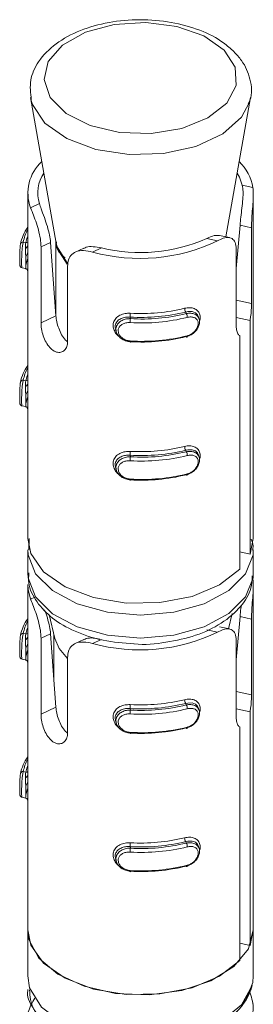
# Model space of a CAD drawing. Header units: millimetres. Extents: x 299 to 1025, y 4 to 1359.
# Tile 13 of 48: x 681 to 689, y 562 to 596. Entities that reach past the tile are written whole.
import ezdxf

# ---------------------------------------------------------------- set-up
doc = ezdxf.new("R2010")
doc.units = ezdxf.units.MM

msp = doc.modelspace()

# ---------------------------------------------------------------- linework, layer by layer
at = {"color": 7, "linetype": 'Continuous', "lineweight": 15}
for p, q in [((681.033, 593.703), (681.942, 588.535)), ((681.046, 593.641), (681.033, 593.703)), ((687.962, 588.766), (688.83, 593.703)), ((688.917, 590.511), (688.542, 590.594)), ((680.932, 590.315), (680.932, 588.158)), ((688.932, 578.067), (688.932, 590.271)), ((681.034, 589.796), (681.347, 589.942)), ((688.328, 587.638), (688.46, 589.178)), ((688.868, 589.087), (688.46, 589.178)), ((688.093, 588.737), (687.73, 588.818)), ((688.868, 589.087), (688.868, 586.397)), ((680.862, 588.56), (680.774, 588.579)), ((681.404, 588.41), (681.744, 588.568)), ((681.744, 588.568), (681.932, 585.966)), ((681.932, 588.594), (681.932, 585.966)), ((687.659, 588.626), (687.284, 588.709)), ((681.404, 585.72), (681.404, 588.41)), ((682.921, 588.365), (682.614, 588.222)), ((683.233, 588.224), (683.546, 588.37)), ((688.328, 585.589), (688.328, 588.279)), ((680.733, 587.668), (680.855, 587.641)), ((680.932, 587.574), (680.932, 583.258)), ((682.346, 587.736), (682.346, 585.046)), ((686.537, 586.095), (686.551, 586.042)), ((681.404, 585.72), (681.932, 585.966)), ((684.561, 585.916), (684.576, 585.863)), ((687.014, 585.836), (686.989, 585.928)), ((688.328, 585.906), (688.815, 585.798)), ((688.815, 585.798), (688.815, 577.512)), ((684.049, 585.487), (684.074, 585.395)), ((688.455, 576.974), (688.455, 585.259)), ((680.862, 583.661), (680.774, 583.68)), ((680.733, 582.769), (680.855, 582.742)), ((680.932, 582.675), (680.932, 578.067)), ((686.537, 581.196), (686.551, 581.143)), ((684.561, 581.017), (684.576, 580.964)), ((687.014, 580.937), (686.989, 581.029)), ((684.049, 580.588), (684.074, 580.496)), ((680.981, 578.06), (680.974, 577.661)), ((688.815, 577.512), (688.932, 578.067)), ((680.932, 577.658), (680.932, 576.842)), ((688.932, 576.842), (688.932, 577.658)), ((688.815, 577.512), (688.455, 577.592)), ((688.929, 576.758), (688.932, 576.842)), ((680.932, 576.434), (680.932, 574.276)), ((688.932, 564.185), (688.932, 576.39)), ((681.687, 575.375), (681.892, 574.524)), ((688.053, 574.865), (688.182, 575.401)), ((688.328, 573.757), (688.46, 575.296)), ((688.868, 575.206), (688.46, 575.296)), ((688.868, 575.206), (688.868, 572.516)), ((687.659, 574.744), (687.284, 574.828)), ((688.093, 574.856), (687.73, 574.936)), ((680.862, 574.679), (680.774, 574.698)), ((681.404, 574.528), (681.744, 574.687)), ((681.404, 571.839), (681.404, 574.528)), ((681.744, 574.687), (681.932, 572.085)), ((681.863, 574.645), (681.863, 573.039)), ((682.921, 574.484), (682.614, 574.341)), ((683.233, 574.343), (683.546, 574.489)), ((688.328, 571.708), (688.328, 574.398)), ((680.733, 573.787), (680.855, 573.76)), ((682.346, 573.855), (682.346, 571.165)), ((680.932, 573.693), (680.932, 569.377)), ((681.404, 571.839), (681.932, 572.085)), ((684.561, 572.035), (684.576, 571.982)), ((686.537, 572.214), (686.551, 572.161)), ((687.014, 571.955), (686.989, 572.047)), ((688.328, 572.025), (688.815, 571.916)), ((688.815, 571.916), (688.815, 563.631)), ((684.049, 571.606), (684.074, 571.514)), ((688.455, 563.093), (688.455, 571.378)), ((680.862, 569.779), (680.774, 569.799)), ((680.733, 568.888), (680.855, 568.86)), ((680.932, 568.793), (680.932, 564.185)), ((684.561, 567.136), (684.576, 567.082)), ((686.537, 567.315), (686.551, 567.262)), ((687.014, 567.056), (686.989, 567.148)), ((684.049, 566.707), (684.074, 566.615)), ((680.932, 564.185), (680.932, 562.552)), ((688.815, 563.631), (688.932, 564.185)), ((688.932, 562.552), (688.932, 564.185)), ((688.815, 563.631), (688.455, 563.711)), ((688.912, 562.323), (688.932, 562.552)), ((680.932, 562.067), (680.932, 562.058)), ((688.932, 561.548), (688.932, 561.556))]:
    msp.add_line(p, q, dxfattribs=at)
at = {"color": 8, "linetype": 'Continuous', "lineweight": 15}
for p, q in [((688.868, 586.397), (688.328, 586.517)), ((681.034, 575.915), (681.189, 575.987)), ((688.868, 572.516), (688.328, 572.636))]:
    msp.add_line(p, q, dxfattribs=at)
at = {"color": 7, "linetype": 'Continuous', "lineweight": 15, "flags": 128}
for points in [[(687.894, 595.388), (687.176, 595.89), (686.215, 596.23), (685.115, 596.371), (683.995, 596.298), (682.977, 596.02), (682.17, 595.566), (681.663, 594.985), (681.51, 594.34), (681.727, 593.702), (682.292, 593.139), (683.143, 592.712), (684.188, 592.468), (685.313, 592.433), (686.397, 592.611), (687.322, 592.983), (687.988, 593.508), (688.323, 594.129), (688.291, 594.779), (687.894, 595.388)], [(688.83, 593.703), (688.829, 593.698), (688.785, 593.52)], [(688.359, 591.027), (688.443, 590.876), (688.542, 590.594)], [(680.862, 588.56), (680.9, 588.704), (680.932, 588.793)], [(680.855, 587.642), (680.855, 587.641), (680.862, 587.673), (680.869, 587.763), (680.869, 587.891), (680.865, 588.039), (680.858, 588.199), (680.854, 588.362), (680.857, 588.508), (680.862, 588.56), (680.862, 588.56), (680.862, 588.56)], [(680.932, 588.449), (680.919, 588.431), (680.876, 588.363)], [(680.866, 588.059), (680.929, 588.191), (680.932, 588.195)], [(680.929, 587.97), (680.9, 587.887), (680.862, 587.743)], [(686.984, 585.927), (686.958, 585.999), (686.88, 586.074), (686.762, 586.114), (686.61, 586.112), (686.537, 586.095), (686.537, 586.095), (686.537, 586.095)], [(684.565, 585.071), (684.565, 585.056), (684.566, 585.044), (684.567, 585.035), (684.568, 585.03), (684.57, 585.028), (684.572, 585.031), (684.574, 585.037), (684.576, 585.046)], [(686.592, 585.254), (686.591, 585.24), (686.589, 585.227), (686.585, 585.218), (686.58, 585.212), (686.574, 585.21), (686.567, 585.212), (686.559, 585.217), (686.551, 585.226)], [(680.855, 582.742), (680.855, 582.742), (680.862, 582.774), (680.869, 582.864), (680.869, 582.992), (680.865, 583.14), (680.858, 583.3), (680.854, 583.462), (680.857, 583.608), (680.862, 583.661), (680.862, 583.661), (680.862, 583.661)], [(680.862, 583.661), (680.9, 583.805), (680.932, 583.894)], [(680.932, 583.55), (680.919, 583.532), (680.876, 583.464)], [(680.866, 583.16), (680.929, 583.291), (680.932, 583.296)], [(680.929, 583.07), (680.9, 582.988), (680.862, 582.844)], [(686.984, 581.027), (686.958, 581.1), (686.88, 581.175), (686.762, 581.215), (686.61, 581.212), (686.537, 581.196), (686.537, 581.196), (686.537, 581.196)], [(684.565, 580.171), (684.565, 580.157), (684.566, 580.144), (684.567, 580.136), (684.568, 580.13), (684.57, 580.129), (684.572, 580.131), (684.574, 580.137), (684.576, 580.147)], [(686.592, 580.355), (686.591, 580.34), (686.589, 580.328), (686.585, 580.319), (686.58, 580.313), (686.574, 580.311), (686.567, 580.312), (686.559, 580.318), (686.551, 580.326)], [(680.932, 578.067), (681.042, 577.528), (681.495, 576.885), (682.258, 576.349), (683.263, 575.968), (684.418, 575.777), (685.62, 575.792), (686.759, 576.013), (687.734, 576.419), (688.455, 576.974)], [(680.932, 576.434), (680.944, 576.253), (681.034, 575.915)], [(680.862, 574.679), (680.9, 574.823), (680.932, 574.912)], [(680.855, 573.76), (680.855, 573.76), (680.862, 573.792), (680.869, 573.882), (680.869, 574.01), (680.865, 574.158), (680.858, 574.318), (680.854, 574.48), (680.857, 574.626), (680.862, 574.679), (680.862, 574.679), (680.862, 574.679)], [(680.932, 574.568), (680.919, 574.55), (680.876, 574.482)], [(681.892, 574.524), (682.049, 574.159), (682.346, 573.813)], [(680.866, 574.178), (680.929, 574.309), (680.932, 574.314)], [(680.929, 574.088), (680.9, 574.006), (680.862, 573.862)], [(686.984, 572.046), (686.958, 572.118), (686.88, 572.193), (686.762, 572.233), (686.61, 572.23), (686.537, 572.214), (686.537, 572.214), (686.537, 572.214)], [(686.592, 571.373), (686.591, 571.358), (686.589, 571.346), (686.585, 571.337), (686.58, 571.331), (686.574, 571.329), (686.567, 571.33), (686.559, 571.336), (686.551, 571.344)], [(684.565, 571.189), (684.565, 571.175), (684.566, 571.163), (684.567, 571.154), (684.568, 571.148), (684.57, 571.147), (684.572, 571.149), (684.574, 571.156), (684.576, 571.165)], [(680.862, 569.779), (680.9, 569.923), (680.932, 570.013)], [(680.855, 568.861), (680.855, 568.86), (680.862, 568.893), (680.869, 568.983), (680.869, 569.111), (680.865, 569.258), (680.858, 569.418), (680.854, 569.581), (680.857, 569.727), (680.862, 569.779), (680.862, 569.779), (680.862, 569.779)], [(680.932, 569.669), (680.919, 569.65), (680.876, 569.583)], [(680.866, 569.279), (680.929, 569.41), (680.932, 569.415)], [(680.929, 569.189), (680.9, 569.107), (680.862, 568.963)], [(686.984, 567.146), (686.958, 567.219), (686.88, 567.294), (686.762, 567.334), (686.61, 567.331), (686.537, 567.315), (686.537, 567.315), (686.537, 567.315)], [(686.592, 566.474), (686.591, 566.459), (686.589, 566.447), (686.585, 566.438), (686.58, 566.432), (686.574, 566.43), (686.567, 566.431), (686.559, 566.436), (686.551, 566.445)], [(684.565, 566.29), (684.565, 566.275), (684.566, 566.263), (684.567, 566.254), (684.568, 566.249), (684.57, 566.248), (684.572, 566.25), (684.574, 566.256), (684.576, 566.266)], [(680.932, 564.185), (681.042, 563.647), (681.495, 563.004), (682.258, 562.468), (683.263, 562.087), (684.418, 561.895), (685.62, 561.911), (686.759, 562.131), (687.734, 562.538), (688.455, 563.093)], [(680.932, 564.185), (680.977, 563.838), (681.33, 563.18), (682.003, 562.612), (682.937, 562.184), (684.047, 561.933), (685.236, 561.883), (686.398, 562.037), (687.43, 562.382), (688.24, 562.887), (688.756, 563.508), (688.932, 564.185)], [(680.932, 562.552), (681.001, 562.123), (681.419, 561.448), (682.174, 560.88), (683.195, 560.472), (684.384, 560.265), (685.625, 560.278), (686.8, 560.51), (687.794, 560.939), (688.513, 561.524), (688.887, 562.207)]]:
    msp.add_lwpolyline(points, dxfattribs=at)
at = {"color": 8, "linetype": 'Continuous', "lineweight": 15, "flags": 128}
for points in [[(681.541, 592.798), (681.1, 593.458), (681.046, 593.641)], [(688.785, 593.52), (688.514, 593.014), (687.847, 592.42), (686.896, 591.974), (685.752, 591.719), (684.528, 591.681), (683.343, 591.864), (682.314, 592.248), (681.541, 592.798)], [(682.329, 587.792), (681.978, 588.349), (681.934, 588.578)], [(681.942, 588.535), (681.973, 588.407), (682.331, 587.841)], [(688.932, 577.648), (688.921, 577.489), (688.657, 576.818), (688.063, 576.221), (687.19, 575.752), (686.116, 575.453), (684.937, 575.349), (683.758, 575.451), (682.683, 575.749), (681.808, 576.216), (681.21, 576.812), (680.943, 577.482), (680.932, 577.663)], [(680.932, 576.842), (680.943, 576.666), (681.21, 575.995), (681.808, 575.399), (682.683, 574.932), (683.758, 574.634), (684.937, 574.533), (686.116, 574.636), (687.19, 574.936), (688.063, 575.405), (688.657, 576.001), (688.921, 576.673), (688.929, 576.758)]]:
    msp.add_lwpolyline(points, dxfattribs=at)
at = {"color": 7, "linetype": 'Continuous', "lineweight": 15}
for centre, radius, start, end in [((682.444, 590.32), 1.504, 132.2631, 200.3925), ((687.227, 590.209), 1.717, 10.122, 45.4707), ((682.579, 590.317), 1.288, 146.5708, 196.9369), ((682.252, 588.183), 1.609, 145.1344, 168.4979), ((682.237, 588.293), 1.491, 151.1625, 168.915), ((680.76, 588.495), 0.0856, 80.3586, 174.0132), ((684.912, 594.314), 6.317, 254.59, 295.7788), ((684.918, 594.02), 5.814, 256.3531, 294.0154), ((684.936, 592.757), 6.851, 266.8594, 283.5094), ((683.498, 586.055), 1.072, 352.5531, 0.013), ((684.936, 592.729), 6.684, 266.8591, 283.5097), ((684.982, 592.358), 6.508, 266.4175, 283.9513), ((686.756, 586.232), 0.259, 180.4473, 211.9438), ((686.34, 585.905), 0.252, 0.5177, 32.8745), ((684.982, 592.386), 6.675, 266.4179, 283.9507), ((685.507, 585.724), 0.942, 171.5075, 180.0008), ((684.982, 591.733), 6.675, 266.4179, 283.9507), ((684.982, 591.542), 6.508, 266.4175, 283.9513), ((682.252, 583.284), 1.609, 145.1344, 168.4979), ((682.237, 583.393), 1.491, 151.1625, 168.915), ((680.76, 583.596), 0.0856, 80.3586, 174.0132), ((684.936, 587.858), 6.851, 266.8594, 283.5094), ((683.5, 581.156), 1.07, 352.5482, 0.0153), ((684.936, 587.83), 6.684, 266.8591, 283.5097), ((684.982, 587.459), 6.508, 266.4175, 283.9513), ((686.756, 581.333), 0.258, 180.4385, 211.9637), ((686.34, 581.006), 0.252, 0.5177, 32.8745), ((684.982, 587.487), 6.675, 266.4179, 283.9507), ((685.507, 580.825), 0.942, 171.5075, 180.0008), ((684.982, 586.834), 6.675, 266.4179, 283.9507), ((684.982, 586.642), 6.508, 266.4175, 283.9513), ((682.252, 574.302), 1.609, 145.1344, 168.4979), ((682.237, 574.411), 1.491, 151.1625, 168.915), ((680.76, 574.614), 0.0855, 80.326, 174.0458), ((684.912, 580.432), 6.317, 254.59, 295.7788), ((684.936, 578.876), 6.851, 266.8594, 283.5094), ((683.498, 572.174), 1.072, 352.5551, 0.011), ((684.982, 578.505), 6.675, 266.4179, 283.9507), ((684.936, 578.848), 6.684, 266.8591, 283.5097), ((684.982, 578.477), 6.508, 266.4175, 283.9513), ((686.756, 572.351), 0.259, 180.4553, 211.9359), ((686.34, 572.024), 0.252, 0.5037, 32.8884), ((685.506, 571.843), 0.941, 171.5036, 180.0046), ((684.982, 577.852), 6.675, 266.4179, 283.9507), ((684.982, 577.661), 6.508, 266.4175, 283.9513), ((682.252, 569.403), 1.609, 145.1344, 168.4979), ((682.237, 569.512), 1.491, 151.1625, 168.915), ((680.76, 569.714), 0.0855, 80.3396, 174.0322), ((684.936, 573.976), 6.851, 266.8594, 283.5094), ((683.498, 567.275), 1.072, 352.5531, 0.013), ((684.936, 573.948), 6.684, 266.8591, 283.5097), ((684.982, 573.578), 6.508, 266.4175, 283.9513), ((686.756, 567.452), 0.259, 180.4473, 211.9438), ((686.34, 567.125), 0.252, 0.5095, 32.8827), ((684.982, 573.606), 6.675, 266.4179, 283.9507), ((685.506, 566.943), 0.941, 171.5052, 180.003), ((684.982, 572.952), 6.675, 266.4179, 283.9507), ((684.982, 572.761), 6.508, 266.4175, 283.9513)]:
    msp.add_arc(centre, radius, start, end, dxfattribs=at)
at = {"color": 8, "linetype": 'Continuous', "lineweight": 15}
for centre, start, end in [((680.871, 588.664), 264.8478, 305.1762), ((680.871, 583.765), 264.7881, 305.1613), ((680.871, 574.783), 264.8478, 305.1762), ((680.871, 569.884), 264.8478, 305.1762)]:
    msp.add_arc(centre, 0.105, start, end, dxfattribs=at)
at = {"color": 7, "linetype": 'Continuous', "lineweight": 15}
for points, knots in [([(688.247, 595.334), (688.128, 595.44), (687.793, 595.74), (687.056, 596.12), (686.034, 596.404), (684.916, 596.498), (683.798, 596.398), (682.767, 596.107), (681.896, 595.636), (681.302, 595.031), (680.977, 594.328), (681.032, 593.861), (681.059, 593.629)], [0, 0, 0, 0, 0.058089, 0.164022, 0.271207, 0.378199, 0.485201, 0.592789, 0.70167, 0.812288, 0.906302, 1, 1, 1, 1]), ([(688.753, 593.482), (688.773, 593.523), (688.907, 593.794), (688.853, 594.357), (688.609, 594.938), (688.341, 595.231), (688.247, 595.334)], [0, 0, 0, 0, 0.067391, 0.444816, 0.805358, 1, 1, 1, 1]), ([(688.46, 589.178), (688.469, 589.271), (688.487, 589.457), (688.53, 589.786), (688.563, 590.104), (688.575, 590.389), (688.553, 590.526), (688.542, 590.594)], [0, 0, 0, 0, 0.201295, 0.402872, 0.601717, 0.799276, 1, 1, 1, 1]), ([(688.917, 590.511), (688.924, 590.432), (688.938, 590.272), (688.919, 589.94), (688.89, 589.591), (688.87, 589.298), (688.868, 589.146), (688.868, 589.087)], [0, 0, 0, 0, 0.227125, 0.454917, 0.667268, 0.872128, 1, 1, 1, 1]), ([(681.347, 589.942), (681.366, 589.884), (681.411, 589.748), (681.517, 589.465), (681.63, 589.136), (681.714, 588.826), (681.734, 588.652), (681.744, 588.568)], [0, 0, 0, 0, 0.1732042, 0.4077387, 0.6158989, 0.8135598, 1, 1, 1, 1]), ([(681.404, 588.41), (681.401, 588.477), (681.395, 588.639), (681.336, 588.932), (681.241, 589.252), (681.134, 589.544), (681.067, 589.713), (681.037, 589.787), (681.034, 589.796)], [0, 0, 0, 0, 0.1470786, 0.3513533, 0.5552991, 0.760039, 0.9713769, 1, 1, 1, 1]), ([(687.284, 588.709), (687.374, 588.75), (687.549, 588.828), (687.671, 588.818), (687.729, 588.813)], [0, 0, 0, 0, 0.519278, 1, 1, 1, 1]), ([(680.678, 588.511), (680.675, 588.498), (680.663, 588.45), (680.656, 588.33), (680.652, 588.174), (680.652, 588.023), (680.652, 587.907), (680.652, 587.862), (680.652, 587.846)], [0, 0, 0, 0, 0.087952, 0.314996, 0.517549, 0.70017, 0.891013, 1, 1, 1, 1]), ([(682.257, 588.022), (682.215, 588.057), (682.014, 588.225), (681.933, 588.417), (681.949, 588.56), (681.952, 588.582)], [0, 0, 0, 0, 0.179417, 0.867971, 1, 1, 1, 1]), ([(688.328, 588.279), (688.323, 588.364), (688.311, 588.533), (688.219, 588.691), (688.072, 588.757), (687.879, 588.732), (687.729, 588.66), (687.659, 588.626)], [0, 0, 0, 0, 0.204182, 0.408371, 0.612321, 0.818133, 1, 1, 1, 1]), ([(680.932, 588.158), (680.932, 588.113), (680.932, 588.006), (680.934, 587.84), (680.934, 587.686), (680.931, 587.592), (680.932, 587.577), (680.932, 587.574)], [0, 0, 0, 0, 0.170802, 0.409614, 0.66065, 0.930358, 1, 1, 1, 1]), ([(683.233, 588.224), (683.124, 588.247), (682.904, 588.294), (682.633, 588.251), (682.447, 588.117), (682.358, 587.933), (682.35, 587.791), (682.346, 587.736)], [0, 0, 0, 0, 0.227117, 0.454916, 0.667267, 0.872128, 1, 1, 1, 1]), ([(682.926, 588.354), (682.952, 588.369), (683.037, 588.419), (683.253, 588.425), (683.448, 588.388), (683.546, 588.37)], [0, 0, 0, 0, 0.1782505, 0.5858679, 1, 1, 1, 1]), ([(680.652, 587.846), (680.652, 587.833), (680.653, 587.784), (680.647, 587.777), (680.662, 587.725), (680.676, 587.702), (680.699, 587.68), (680.721, 587.672), (680.732, 587.669)], [0, 0, 0, 0, 0.170663, 0.643251, 0.714134, 0.798597, 0.897198, 1, 1, 1, 1]), ([(680.855, 587.64), (680.865, 587.637), (680.885, 587.631), (680.907, 587.613), (680.921, 587.593), (680.928, 587.577), (680.93, 587.566), (680.931, 587.559), (680.932, 587.555), (680.932, 587.558), (680.931, 587.564), (680.932, 587.58), (680.932, 587.583)], [0, 0, 0, 0, 0.107272, 0.20618, 0.287915, 0.355319, 0.40885, 0.461182, 0.532818, 0.658168, 0.915688, 1, 1, 1, 1]), ([(688.868, 586.397), (688.866, 586.324), (688.863, 586.179), (688.843, 585.964), (688.822, 585.84), (688.815, 585.798)], [0, 0, 0, 0, 0.395984, 0.79167, 1, 1, 1, 1]), ([(684.159, 585.246), (684.146, 585.255), (684.083, 585.299), (684.01, 585.412), (683.954, 585.569), (683.964, 585.732), (684.045, 585.879), (684.191, 585.989), (684.374, 586.052), (684.507, 586.054), (684.57, 586.055)], [0, 0, 0, 0, 0.032614, 0.163461, 0.292227, 0.427586, 0.573014, 0.722475, 0.868826, 1, 1, 1, 1]), ([(686.498, 586.23), (686.527, 586.236), (686.62, 586.256), (686.767, 586.251), (686.908, 586.195), (687.005, 586.098), (687.048, 585.963), (687.053, 585.843), (687.024, 585.773), (687.019, 585.76)], [0, 0, 0, 0, 0.084811, 0.2728, 0.451473, 0.62, 0.785838, 0.960169, 1, 1, 1, 1]), ([(686.551, 586.042), (686.551, 586.042), (686.608, 586.053), (686.718, 586.064), (686.864, 586.027), (686.971, 585.945), (687.026, 585.827), (687.028, 585.692), (686.981, 585.553), (686.892, 585.421), (686.764, 585.31), (686.655, 585.254), (686.595, 585.237), (686.59, 585.236)], [0, 0, 0, 0, 0.000032, 0.115192, 0.230436, 0.346042, 0.457397, 0.56207, 0.663309, 0.766605, 0.875033, 0.988802, 1, 1, 1, 1]), ([(682.346, 585.046), (682.344, 585.004), (682.337, 584.897), (682.271, 584.76), (682.149, 584.668), (681.992, 584.655), (681.827, 584.726), (681.674, 584.873), (681.549, 585.077), (681.459, 585.315), (681.411, 585.541), (681.406, 585.667), (681.404, 585.72)], [0, 0, 0, 0, 0.067548, 0.172847, 0.279377, 0.387327, 0.494686, 0.600402, 0.705957, 0.81302, 0.921037, 1, 1, 1, 1]), ([(681.932, 585.966), (681.94, 585.897), (681.956, 585.758), (682.026, 585.516), (682.129, 585.29), (682.238, 585.122), (682.315, 585.064), (682.339, 585.046)], [0, 0, 0, 0, 0.222364, 0.44488, 0.669307, 0.897181, 1, 1, 1, 1]), ([(684.561, 585.916), (684.561, 585.916), (684.507, 585.922), (684.392, 585.916), (684.235, 585.873), (684.108, 585.787), (684.041, 585.668), (684.026, 585.561), (684.048, 585.502), (684.053, 585.489)], [0, 0, 0, 0, 0.000059, 0.178648, 0.377334, 0.577888, 0.769957, 0.947146, 1, 1, 1, 1]), ([(684.576, 585.046), (684.576, 585.046), (684.516, 585.046), (684.397, 585.071), (684.239, 585.151), (684.121, 585.271), (684.06, 585.409), (684.058, 585.546), (684.11, 585.667), (684.207, 585.767), (684.347, 585.837), (684.478, 585.863), (684.556, 585.863), (684.576, 585.863), (684.576, 585.863)], [0, 0, 0, 0, 0.00004, 0.11222, 0.224487, 0.337078, 0.445592, 0.547523, 0.646148, 0.746773, 0.852426, 0.963251, 0.99996, 1, 1, 1, 1]), ([(684.565, 585.724), (684.549, 585.724), (684.485, 585.727), (684.377, 585.71), (684.261, 585.658), (684.18, 585.582), (684.137, 585.486), (684.138, 585.376), (684.189, 585.263), (684.287, 585.164), (684.418, 585.092), (684.516, 585.078), (684.565, 585.071)], [0, 0, 0, 0, 0.037282, 0.149821, 0.256275, 0.356414, 0.45343, 0.553213, 0.660004, 0.772422, 0.885913, 1, 1, 1, 1]), ([(686.592, 585.254), (686.606, 585.259), (686.666, 585.276), (686.764, 585.328), (686.868, 585.422), (686.941, 585.531), (686.979, 585.645), (686.977, 585.754), (686.932, 585.846), (686.845, 585.906), (686.727, 585.931), (686.637, 585.916), (686.592, 585.908)], [0, 0, 0, 0, 0.037277, 0.149814, 0.256293, 0.356433, 0.453457, 0.553197, 0.659994, 0.772411, 0.885919, 1, 1, 1, 1]), ([(688.455, 585.259), (688.451, 585.261), (688.418, 585.277), (688.364, 585.344), (688.331, 585.473), (688.329, 585.565), (688.328, 585.589)], [0, 0, 0, 0, 0.050274, 0.452026, 0.854448, 1, 1, 1, 1]), ([(680.678, 583.612), (680.675, 583.599), (680.663, 583.55), (680.656, 583.431), (680.652, 583.274), (680.652, 583.124), (680.652, 583.008), (680.652, 582.963), (680.652, 582.946)], [0, 0, 0, 0, 0.087957, 0.315012, 0.517524, 0.700155, 0.891007, 1, 1, 1, 1]), ([(680.932, 583.258), (680.932, 583.214), (680.932, 583.107), (680.934, 582.941), (680.934, 582.787), (680.931, 582.693), (680.932, 582.678), (680.932, 582.675)], [0, 0, 0, 0, 0.170802, 0.409614, 0.66065, 0.930358, 1, 1, 1, 1]), ([(680.652, 582.946), (680.652, 582.933), (680.653, 582.885), (680.647, 582.878), (680.662, 582.826), (680.676, 582.803), (680.699, 582.78), (680.721, 582.773), (680.732, 582.769)], [0, 0, 0, 0, 0.1708274, 0.6432462, 0.7142973, 0.7986031, 0.8972017, 1, 1, 1, 1]), ([(680.855, 582.741), (680.865, 582.738), (680.885, 582.732), (680.907, 582.713), (680.921, 582.694), (680.928, 582.678), (680.93, 582.667), (680.931, 582.66), (680.932, 582.656), (680.932, 582.658), (680.931, 582.665), (680.932, 582.68), (680.932, 582.684)], [0, 0, 0, 0, 0.107283, 0.206277, 0.287934, 0.35541, 0.408934, 0.461271, 0.532915, 0.658277, 0.91568, 1, 1, 1, 1]), ([(684.159, 580.347), (684.146, 580.356), (684.083, 580.4), (684.01, 580.513), (683.954, 580.67), (683.964, 580.833), (684.045, 580.98), (684.19, 581.09), (684.374, 581.153), (684.507, 581.155), (684.57, 581.156)], [0, 0, 0, 0, 0.032639, 0.163485, 0.29225, 0.427608, 0.573035, 0.722495, 0.868827, 1, 1, 1, 1]), ([(686.498, 581.331), (686.527, 581.337), (686.62, 581.356), (686.767, 581.351), (686.908, 581.296), (687.005, 581.198), (687.048, 581.064), (687.053, 580.944), (687.024, 580.874), (687.019, 580.861)], [0, 0, 0, 0, 0.084814, 0.272809, 0.451455, 0.619987, 0.785831, 0.960167, 1, 1, 1, 1]), ([(686.551, 581.143), (686.551, 581.143), (686.608, 581.154), (686.718, 581.165), (686.864, 581.128), (686.971, 581.046), (687.026, 580.928), (687.028, 580.792), (686.981, 580.654), (686.892, 580.522), (686.764, 580.411), (686.655, 580.354), (686.595, 580.338), (686.59, 580.337)], [0, 0, 0, 0, 0.000032, 0.115192, 0.230436, 0.346042, 0.457397, 0.56207, 0.663309, 0.766605, 0.875033, 0.988802, 1, 1, 1, 1]), ([(684.561, 581.017), (684.561, 581.017), (684.507, 581.023), (684.392, 581.017), (684.235, 580.974), (684.108, 580.888), (684.041, 580.768), (684.026, 580.661), (684.048, 580.603), (684.053, 580.589)], [0, 0, 0, 0, 0.000059, 0.178648, 0.377332, 0.577886, 0.769954, 0.947208, 1, 1, 1, 1]), ([(684.576, 580.147), (684.576, 580.147), (684.516, 580.147), (684.397, 580.171), (684.239, 580.252), (684.121, 580.372), (684.06, 580.51), (684.058, 580.646), (684.11, 580.768), (684.207, 580.868), (684.347, 580.938), (684.478, 580.964), (684.556, 580.964), (684.576, 580.964), (684.576, 580.964)], [0, 0, 0, 0, 0.00004, 0.112218, 0.224485, 0.337103, 0.44558, 0.547548, 0.646171, 0.746795, 0.852426, 0.963249, 0.99996, 1, 1, 1, 1]), ([(684.565, 580.825), (684.549, 580.825), (684.485, 580.827), (684.377, 580.811), (684.261, 580.759), (684.18, 580.683), (684.137, 580.587), (684.138, 580.477), (684.189, 580.364), (684.287, 580.265), (684.418, 580.193), (684.516, 580.179), (684.565, 580.171)], [0, 0, 0, 0, 0.037282, 0.149821, 0.256276, 0.356414, 0.453474, 0.553211, 0.660003, 0.772422, 0.885913, 1, 1, 1, 1]), ([(686.592, 580.355), (686.606, 580.359), (686.666, 580.376), (686.764, 580.429), (686.868, 580.523), (686.941, 580.632), (686.979, 580.745), (686.977, 580.855), (686.932, 580.947), (686.845, 581.007), (686.727, 581.032), (686.637, 581.016), (686.592, 581.008)], [0, 0, 0, 0, 0.037274, 0.14982, 0.25627, 0.356407, 0.453472, 0.55321, 0.660004, 0.772417, 0.885922, 1, 1, 1, 1]), ([(688.906, 577.647), (688.917, 577.7), (688.944, 577.835), (688.887, 577.963), (688.853, 578.039)], [0, 0, 0, 0, 0.401912, 1, 1, 1, 1]), ([(680.974, 576.843), (680.965, 576.725), (680.936, 576.367), (681.234, 575.798), (681.786, 575.212), (682.592, 574.747), (683.588, 574.42), (684.331, 574.357), (684.7, 574.326)], [0, 0, 0, 0, 0.08413, 0.257367, 0.432766, 0.618779, 0.810566, 1, 1, 1, 1]), ([(684.7, 574.326), (684.704, 574.326), (685.076, 574.28), (685.849, 574.367), (686.911, 574.6), (687.836, 575.038), (688.495, 575.613), (688.868, 576.208), (688.888, 576.592), (688.895, 576.738)], [0, 0, 0, 0, 0.0021021, 0.1839339, 0.3665348, 0.5509602, 0.7382545, 0.9007114, 1, 1, 1, 1]), ([(688.917, 576.63), (688.924, 576.55), (688.938, 576.391), (688.919, 576.058), (688.89, 575.71), (688.87, 575.417), (688.868, 575.264), (688.868, 575.206)], [0, 0, 0, 0, 0.227113, 0.454899, 0.667243, 0.872132, 1, 1, 1, 1]), ([(681.404, 574.528), (681.401, 574.596), (681.395, 574.758), (681.336, 575.051), (681.241, 575.371), (681.134, 575.663), (681.067, 575.832), (681.037, 575.906), (681.034, 575.915)], [0, 0, 0, 0, 0.147078, 0.351351, 0.555296, 0.760034, 0.971378, 1, 1, 1, 1]), ([(681.531, 575.538), (681.565, 575.442), (681.632, 575.247), (681.714, 574.944), (681.734, 574.771), (681.744, 574.687)], [0, 0, 0, 0, 0.331447, 0.675489, 1, 1, 1, 1]), ([(688.46, 575.296), (688.468, 575.388), (688.48, 575.513), (688.498, 575.659), (688.503, 575.697)], [0, 0, 0, 0, 0.7403259, 1, 1, 1, 1]), ([(688.328, 574.398), (688.323, 574.482), (688.311, 574.652), (688.219, 574.81), (688.072, 574.876), (687.879, 574.851), (687.729, 574.778), (687.659, 574.744)], [0, 0, 0, 0, 0.204182, 0.408371, 0.612321, 0.818133, 1, 1, 1, 1]), ([(680.678, 574.63), (680.675, 574.617), (680.663, 574.568), (680.656, 574.449), (680.652, 574.292), (680.652, 574.142), (680.652, 574.026), (680.652, 573.981), (680.652, 573.964)], [0, 0, 0, 0, 0.087959, 0.31502, 0.517588, 0.700223, 0.891005, 1, 1, 1, 1]), ([(682.926, 574.473), (682.952, 574.488), (683.037, 574.538), (683.234, 574.544), (683.408, 574.512), (683.487, 574.498)], [0, 0, 0, 0, 0.194695, 0.64008, 1, 1, 1, 1]), ([(680.932, 574.276), (680.932, 574.232), (680.932, 574.125), (680.934, 573.959), (680.934, 573.805), (680.931, 573.711), (680.932, 573.696), (680.932, 573.693)], [0, 0, 0, 0, 0.17075, 0.409652, 0.660627, 0.930354, 1, 1, 1, 1]), ([(683.233, 574.343), (683.124, 574.366), (682.904, 574.413), (682.633, 574.37), (682.447, 574.236), (682.358, 574.052), (682.35, 573.909), (682.346, 573.855)], [0, 0, 0, 0, 0.227105, 0.454897, 0.667242, 0.872132, 1, 1, 1, 1]), ([(680.652, 573.964), (680.652, 573.952), (680.653, 573.903), (680.647, 573.896), (680.662, 573.844), (680.676, 573.821), (680.699, 573.798), (680.721, 573.791), (680.732, 573.787)], [0, 0, 0, 0, 0.17081, 0.643334, 0.714208, 0.798505, 0.897212, 1, 1, 1, 1]), ([(680.855, 573.759), (680.865, 573.756), (680.885, 573.75), (680.907, 573.731), (680.921, 573.712), (680.928, 573.696), (680.93, 573.685), (680.931, 573.678), (680.932, 573.674), (680.932, 573.676), (680.931, 573.683), (680.932, 573.699), (680.932, 573.702)], [0, 0, 0, 0, 0.107312, 0.206222, 0.287872, 0.355343, 0.408876, 0.461252, 0.532805, 0.658158, 0.915686, 1, 1, 1, 1]), ([(686.498, 572.349), (686.527, 572.355), (686.62, 572.375), (686.767, 572.369), (686.908, 572.314), (687.005, 572.216), (687.048, 572.082), (687.053, 571.962), (687.024, 571.892), (687.019, 571.879)], [0, 0, 0, 0, 0.08481, 0.272796, 0.451434, 0.619958, 0.785845, 0.96012, 1, 1, 1, 1]), ([(688.868, 572.516), (688.866, 572.443), (688.863, 572.297), (688.843, 572.083), (688.822, 571.959), (688.815, 571.916)], [0, 0, 0, 0, 0.395895, 0.791667, 1, 1, 1, 1]), ([(681.932, 572.085), (681.94, 572.015), (681.956, 571.877), (682.026, 571.635), (682.129, 571.409), (682.238, 571.241), (682.315, 571.183), (682.339, 571.165)], [0, 0, 0, 0, 0.222369, 0.444844, 0.669277, 0.897178, 1, 1, 1, 1]), ([(684.159, 571.365), (684.146, 571.374), (684.083, 571.418), (684.01, 571.531), (683.954, 571.688), (683.964, 571.851), (684.045, 571.998), (684.191, 572.108), (684.374, 572.171), (684.507, 572.173), (684.57, 572.174)], [0, 0, 0, 0, 0.032614, 0.163495, 0.292261, 0.427578, 0.573044, 0.722475, 0.868827, 1, 1, 1, 1]), ([(684.561, 572.035), (684.561, 572.035), (684.507, 572.041), (684.392, 572.035), (684.235, 571.992), (684.108, 571.906), (684.041, 571.786), (684.026, 571.679), (684.048, 571.621), (684.053, 571.607)], [0, 0, 0, 0, 0.000059, 0.178654, 0.377317, 0.577877, 0.770011, 0.947206, 1, 1, 1, 1]), ([(686.551, 572.161), (686.551, 572.161), (686.608, 572.172), (686.718, 572.183), (686.864, 572.146), (686.971, 572.064), (687.026, 571.946), (687.028, 571.81), (686.982, 571.672), (686.892, 571.54), (686.764, 571.429), (686.655, 571.372), (686.595, 571.356), (686.59, 571.355)], [0, 0, 0, 0, 0.000032, 0.115193, 0.230439, 0.346046, 0.457402, 0.562076, 0.663316, 0.766583, 0.875034, 0.988804, 1, 1, 1, 1]), ([(686.592, 571.373), (686.606, 571.378), (686.666, 571.395), (686.764, 571.447), (686.868, 571.541), (686.941, 571.65), (686.979, 571.763), (686.977, 571.873), (686.932, 571.965), (686.845, 572.025), (686.727, 572.05), (686.637, 572.034), (686.592, 572.026)], [0, 0, 0, 0, 0.037274, 0.149822, 0.256274, 0.356412, 0.453435, 0.55322, 0.659972, 0.772422, 0.885928, 1, 1, 1, 1]), ([(682.346, 571.165), (682.344, 571.123), (682.337, 571.015), (682.271, 570.879), (682.149, 570.787), (681.992, 570.774), (681.827, 570.845), (681.674, 570.992), (681.549, 571.196), (681.459, 571.434), (681.411, 571.66), (681.406, 571.786), (681.404, 571.839)], [0, 0, 0, 0, 0.06755, 0.17285, 0.279382, 0.387323, 0.494688, 0.60041, 0.705956, 0.813039, 0.921035, 1, 1, 1, 1]), ([(684.576, 571.165), (684.576, 571.165), (684.516, 571.165), (684.397, 571.19), (684.239, 571.27), (684.121, 571.39), (684.06, 571.528), (684.058, 571.664), (684.11, 571.786), (684.207, 571.886), (684.347, 571.956), (684.478, 571.982), (684.556, 571.982), (684.576, 571.982), (684.576, 571.982)], [0, 0, 0, 0, 0.00004, 0.112219, 0.224485, 0.337104, 0.445581, 0.547549, 0.646172, 0.746796, 0.852427, 0.963251, 0.99996, 1, 1, 1, 1]), ([(684.565, 571.843), (684.549, 571.843), (684.485, 571.845), (684.377, 571.829), (684.261, 571.777), (684.18, 571.701), (684.137, 571.605), (684.138, 571.495), (684.19, 571.382), (684.287, 571.283), (684.418, 571.211), (684.516, 571.197), (684.565, 571.189)], [0, 0, 0, 0, 0.037282, 0.149812, 0.256294, 0.356434, 0.453452, 0.553191, 0.659985, 0.772439, 0.885911, 1, 1, 1, 1]), ([(688.455, 571.378), (688.451, 571.38), (688.418, 571.396), (688.364, 571.463), (688.331, 571.592), (688.329, 571.683), (688.328, 571.708)], [0, 0, 0, 0, 0.050275, 0.452111, 0.854539, 1, 1, 1, 1]), ([(680.678, 569.731), (680.675, 569.718), (680.663, 569.669), (680.656, 569.55), (680.652, 569.393), (680.652, 569.243), (680.652, 569.127), (680.652, 569.082), (680.652, 569.065)], [0, 0, 0, 0, 0.087952, 0.314996, 0.517549, 0.70017, 0.891013, 1, 1, 1, 1]), ([(680.932, 569.377), (680.932, 569.333), (680.932, 569.226), (680.934, 569.06), (680.934, 568.906), (680.931, 568.811), (680.932, 568.796), (680.932, 568.793)], [0, 0, 0, 0, 0.170802, 0.409614, 0.66065, 0.930358, 1, 1, 1, 1]), ([(680.652, 569.065), (680.652, 569.052), (680.653, 569.004), (680.647, 568.997), (680.662, 568.945), (680.676, 568.921), (680.699, 568.899), (680.721, 568.892), (680.732, 568.888)], [0, 0, 0, 0, 0.170663, 0.643251, 0.714134, 0.798597, 0.897198, 1, 1, 1, 1]), ([(680.855, 568.86), (680.865, 568.857), (680.885, 568.851), (680.907, 568.832), (680.921, 568.813), (680.928, 568.796), (680.93, 568.785), (680.931, 568.779), (680.932, 568.775), (680.932, 568.777), (680.931, 568.784), (680.932, 568.799), (680.932, 568.803)], [0, 0, 0, 0, 0.107276, 0.206188, 0.287928, 0.355334, 0.408868, 0.461244, 0.532798, 0.658153, 0.915685, 1, 1, 1, 1]), ([(684.159, 566.466), (684.146, 566.475), (684.083, 566.519), (684.01, 566.632), (683.954, 566.788), (683.964, 566.952), (684.045, 567.099), (684.191, 567.209), (684.374, 567.272), (684.507, 567.274), (684.57, 567.275)], [0, 0, 0, 0, 0.032614, 0.163461, 0.292227, 0.427586, 0.573014, 0.722475, 0.868826, 1, 1, 1, 1]), ([(684.561, 567.136), (684.561, 567.136), (684.507, 567.142), (684.392, 567.136), (684.235, 567.093), (684.108, 567.007), (684.041, 566.887), (684.026, 566.78), (684.048, 566.722), (684.053, 566.708)], [0, 0, 0, 0, 0.000059, 0.178648, 0.377334, 0.577888, 0.769957, 0.947146, 1, 1, 1, 1]), ([(686.498, 567.45), (686.527, 567.456), (686.62, 567.475), (686.767, 567.47), (686.908, 567.415), (687.005, 567.317), (687.048, 567.183), (687.053, 567.062), (687.024, 566.993), (687.019, 566.98)], [0, 0, 0, 0, 0.084811, 0.2728, 0.451473, 0.62, 0.785838, 0.960169, 1, 1, 1, 1]), ([(686.551, 567.262), (686.551, 567.262), (686.608, 567.273), (686.718, 567.283), (686.864, 567.247), (686.971, 567.165), (687.026, 567.047), (687.028, 566.911), (686.981, 566.773), (686.892, 566.641), (686.764, 566.53), (686.655, 566.473), (686.595, 566.457), (686.59, 566.456)], [0, 0, 0, 0, 0.000032, 0.115192, 0.230437, 0.346043, 0.457398, 0.562071, 0.66331, 0.766607, 0.875035, 0.988804, 1, 1, 1, 1]), ([(686.592, 566.474), (686.606, 566.478), (686.666, 566.495), (686.764, 566.548), (686.868, 566.642), (686.941, 566.751), (686.979, 566.864), (686.977, 566.973), (686.932, 567.066), (686.845, 567.126), (686.727, 567.151), (686.637, 567.135), (686.592, 567.127)], [0, 0, 0, 0, 0.037277, 0.149814, 0.256293, 0.356433, 0.453457, 0.553197, 0.659994, 0.772411, 0.885919, 1, 1, 1, 1]), ([(684.576, 566.266), (684.576, 566.266), (684.516, 566.266), (684.397, 566.29), (684.239, 566.371), (684.121, 566.49), (684.06, 566.629), (684.058, 566.765), (684.11, 566.887), (684.208, 566.987), (684.347, 567.057), (684.478, 567.083), (684.556, 567.082), (684.576, 567.082), (684.576, 567.082)], [0, 0, 0, 0, 0.0000398, 0.1122191, 0.2244859, 0.3370766, 0.4455898, 0.5475202, 0.6461796, 0.746774, 0.8524268, 0.9632511, 0.9999602, 1, 1, 1, 1]), ([(684.565, 566.943), (684.549, 566.944), (684.485, 566.946), (684.377, 566.929), (684.261, 566.878), (684.18, 566.801), (684.137, 566.706), (684.138, 566.596), (684.189, 566.482), (684.287, 566.384), (684.418, 566.312), (684.516, 566.297), (684.565, 566.29)], [0, 0, 0, 0, 0.037282, 0.149821, 0.256275, 0.356414, 0.45343, 0.553213, 0.660004, 0.772422, 0.885913, 1, 1, 1, 1]), ([(681, 562.063), (681.014, 561.826), (681.048, 561.284), (682.003, 560.499), (683.661, 559.967), (685.657, 559.985), (687.347, 560.489), (688.544, 561.307), (688.791, 561.99), (688.912, 562.323)], [0, 0, 0, 0, 0.108387, 0.248533, 0.415493, 0.581514, 0.722021, 0.864428, 1, 1, 1, 1]), ([(688.887, 562.207), (688.871, 562.152), (688.791, 561.864), (688.475, 561.357), (687.764, 560.769), (686.811, 560.326), (685.834, 560.087), (685.055, 560.01), (684.283, 560), (683.724, 560.059), (683.26, 560.154), (682.909, 560.236), (682.291, 560.44), (681.658, 560.8), (681.308, 561.145), (681.17, 561.337), (681.011, 561.593), (680.881, 561.837), (680.937, 562.055), (680.94, 562.066)], [0, 0, 0, 0, 0.022658, 0.11895, 0.217187, 0.31348, 0.410694, 0.473517, 0.508987, 0.604859, 0.615876, 0.635922, 0.702993, 0.800481, 0.867655, 0.886985, 0.896776, 0.994992, 1, 1, 1, 1]), ([(688.797, 562.013), (688.861, 561.82), (689.004, 561.389), (688.747, 560.725), (688.22, 560.084), (687.392, 559.541), (686.358, 559.169), (685.211, 558.978), (684.064, 558.978), (682.963, 559.173), (682.03, 559.534), (681.339, 560.038), (680.994, 560.561), (680.921, 560.977), (680.947, 561.36), (681.087, 561.598), (681.185, 561.763)], [0, 0, 0, 0, 0.06479, 0.144085, 0.220647, 0.300104, 0.383976, 0.458488, 0.537746, 0.616234, 0.696316, 0.774821, 0.854058, 0.905426, 0.934189, 1, 1, 1, 1])]:
    msp.add_open_spline(points, degree=3, knots=knots, dxfattribs=at)
at = {"color": 8, "linetype": 'Continuous', "lineweight": 15}
for points, knots in [([(680.774, 588.579), (680.774, 588.579), (680.766, 588.545), (680.748, 588.46), (680.73, 588.297), (680.72, 588.117), (680.716, 587.949), (680.715, 587.811), (680.719, 587.717), (680.725, 587.67), (680.732, 587.673), (680.734, 587.674)], [0, 0, 0, 0, 0.000044, 0.141769, 0.283618, 0.425909, 0.562962, 0.691793, 0.816397, 0.943531, 1, 1, 1, 1]), ([(680.774, 583.68), (680.774, 583.68), (680.766, 583.646), (680.748, 583.561), (680.73, 583.397), (680.72, 583.218), (680.716, 583.049), (680.715, 582.911), (680.719, 582.818), (680.725, 582.77), (680.732, 582.774), (680.734, 582.775)], [0, 0, 0, 0, 0.000044, 0.141769, 0.283618, 0.425909, 0.562962, 0.691793, 0.816397, 0.943531, 1, 1, 1, 1]), ([(680.774, 574.698), (680.774, 574.698), (680.766, 574.664), (680.748, 574.579), (680.73, 574.415), (680.72, 574.236), (680.716, 574.067), (680.715, 573.929), (680.719, 573.836), (680.725, 573.789), (680.732, 573.792), (680.734, 573.793)], [0, 0, 0, 0, 0.000044, 0.14177, 0.283621, 0.425913, 0.562969, 0.691801, 0.816406, 0.943503, 1, 1, 1, 1]), ([(680.774, 569.799), (680.774, 569.799), (680.766, 569.765), (680.748, 569.68), (680.73, 569.516), (680.72, 569.337), (680.716, 569.168), (680.715, 569.03), (680.719, 568.937), (680.725, 568.889), (680.732, 568.893), (680.734, 568.894)], [0, 0, 0, 0, 0.000044, 0.141769, 0.283618, 0.425909, 0.562962, 0.691793, 0.816397, 0.943531, 1, 1, 1, 1])]:
    msp.add_open_spline(points, degree=3, knots=knots, dxfattribs=at)

doc.saveas('drawing.dxf')
